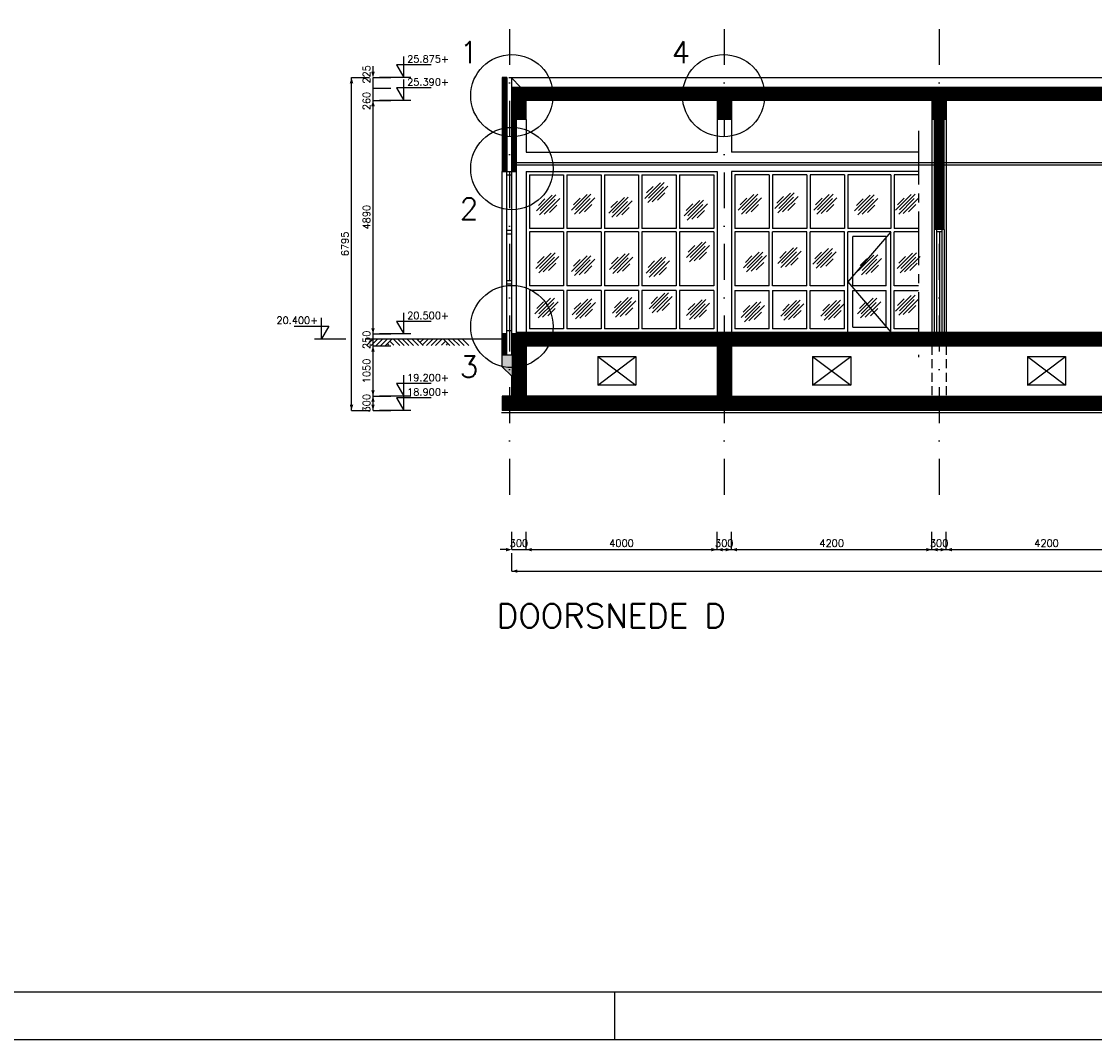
# Model space of a CAD drawing. Extents: x 0 to 118900, y 0 to 84100.
# Tile 1 of 16: x 22471 to 44943, y 0 to 21320. Entities that reach past the tile are written whole.
import ezdxf
from ezdxf.enums import TextEntityAlignment as Align

# ---------------------------------------------------------------- set-up
doc = ezdxf.new("R2010")
doc.units = 0
doc.header["$LTSCALE"] = 60
doc.header["$MEASUREMENT"] = 0
for name, pattern in [('CENTER2', [28.125, 18.75, -3.125, 3.125, -3.125]), ('DASHDOT', [25, 12.5, -6.25, 0, -6.25]), ('HIDDEN2', [4.6875, 3.125, -1.5625])]:
    doc.linetypes.add(name, pattern=pattern)
doc.layers.get('0').update_dxf_attribs({"linetype": 'CONTINUOUS'})
for name, color, linetype in [('AFBREEKLIJN', 8, 'CENTER2'), ('ARCEERKADER', 8, 'CONTINUOUS'), ('BETON', 8, 'CONTINUOUS'), ('CONSTR50', 1, 'CONTINUOUS'), ('GLAS', 8, 'CONTINUOUS'), ('HGTMAAT15', 3, 'CONTINUOUS'), ('KADER', 2, 'CONTINUOUS'), ('LAAG18', 3, 'CONTINUOUS'), ('LAAG25', 4, 'CONTINUOUS'), ('LAAG35', 7, 'CONTINUOUS'), ('LAAG50', 1, 'CONTINUOUS'), ('MAAT15', 3, 'CONTINUOUS'), ('MAAT20', 4, 'CONTINUOUS'), ('STRAMIEN', 3, 'DASHDOT'), ('TXT50', 1, 'CONTINUOUS')]:
    doc.layers.add(name, color=color, linetype=linetype)
doc.styles.add('ROMANS', font='romans')

# ---------------------------------------------------------------- blocks, each defined once
blk = doc.blocks.new('2MAAIVEL')
at = {"linetype": 'Continuous'}
for points in [[(0, 0), (1.41, 1.41)], [(1, 0), (2.41, 1.41)], [(2, 0), (3.41, 1.41)], [(3, 0), (4.41, 1.41)], [(4, 0), (5.41, 1.41)], [(4.7, 0.08), (4.47, 0.31)], [(5.75, 0.08), (4.85, 0.98)], [(7.02, 0), (5.61, 1.41)], [(7.88, 0), (6.47, 1.41)], [(8.88, 0), (7.47, 1.41)], [(9.88, 0), (8.47, 1.41)], [(10.88, 0), (9.47, 1.41)], [(11.88, 0), (10.47, 1.41)], [(10.72, 1.16), (10.98, 1.41)], [(11.22, 0.66), (11.98, 1.41)], [(11.72, 0.16), (12.98, 1.41)], [(12.56, 0), (13.98, 1.41)], [(13.56, 0), (14.98, 1.41)], [(14.43, 0), (15.84, 1.41)], [(15.7, 0.08), (16.6, 0.98)], [(17.45, 0), (16.03, 1.41)], [(16.75, 0.08), (16.97, 0.31)], [(18.45, 0), (17.03, 1.41)], [(19.45, 0), (18.03, 1.41)], [(20.45, 0), (19.03, 1.41)], [(21.45, 0), (20.03, 1.41)]]:
    blk.add_lwpolyline(points, dxfattribs=at)
blk = doc.blocks.new('ZUHMAAT3')
at = {"layer": 'MAAT20'}
for p, q in [((-8.1, 1.75), (-3.3, 1.75)), ((-4.31, 0), (-4.31, 2.93)), ((-3.3, 1.75), (-4.31, 0)), ((-5.26, 0), (-0.92, 0))]:
    blk.add_line(p, q, dxfattribs=at)
blk = doc.blocks.new('ZUDIMEND')
blk.add_line((-800, 0), (-1600, 0))
at = {"color": 3}
blk.add_solid([(0, 0), (-800, -240), (-800, 240)], dxfattribs=at)
blk = doc.blocks.new('ZUDIMTUS')
at = {"color": 3}
blk.add_solid([(0, 0), (-800, -240), (-800, 240)], dxfattribs=at)
blk = doc.blocks.new('ZUHMAAT1')
at = {"layer": 'MAAT20'}
for p, q in [((3.3, 1.75), (4.31, 0)), ((8.1, 1.75), (3.3, 1.75)), ((4.31, 0), (4.31, 2.93)), ((5.26, 0), (0.92, 0))]:
    blk.add_line(p, q, dxfattribs=at)
blk = doc.blocks.new('GLAS')
at = {"layer": 'GLAS'}
for p, q in [((389, 529), (716, 856)), ((567, 781), (429, 643)), ((454, 444), (781, 772)), ((468, 533), (796, 861)), ((548, 459), (875, 786)), ((659, 491), (813, 645))]:
    blk.add_line(p, q, dxfattribs=at)
blk = doc.blocks.new('*X26')
at = {"color": 0}
for p, q in [((32888, 19754), (33000, 19866)), ((32912, 19666), (33112, 19866)), ((33024, 19666), (33224, 19866)), ((33137, 19666), (33337, 19866)), ((33249, 19666), (33449, 19866)), ((33361, 19666), (33561, 19866)), ((33473, 19666), (33673, 19866)), ((33586, 19666), (33786, 19866)), ((33698, 19666), (33898, 19866)), ((33810, 19666), (34010, 19866)), ((33922, 19666), (34122, 19866)), ((34035, 19666), (34235, 19866)), ((34147, 19666), (34347, 19866)), ((34259, 19666), (34459, 19866)), ((34371, 19666), (34571, 19866)), ((34484, 19666), (34684, 19866)), ((34596, 19666), (34796, 19866)), ((34708, 19666), (34908, 19866)), ((34820, 19666), (35020, 19866)), ((34933, 19666), (35133, 19866)), ((35045, 19666), (35245, 19866)), ((35157, 19666), (35357, 19866)), ((35269, 19666), (35469, 19866)), ((35382, 19666), (35582, 19866)), ((35494, 19666), (35694, 19866)), ((35606, 19666), (35806, 19866)), ((35718, 19666), (35918, 19866)), ((35831, 19666), (36031, 19866)), ((35943, 19666), (36143, 19866)), ((36055, 19666), (36255, 19866)), ((36167, 19666), (36367, 19866)), ((36280, 19666), (36480, 19866)), ((36392, 19666), (36592, 19866)), ((36504, 19666), (36704, 19866)), ((36616, 19666), (36816, 19866)), ((36729, 19666), (36929, 19866)), ((36841, 19666), (37041, 19866)), ((36953, 19666), (37138, 19851)), ((37238, 19727), (37378, 19866)), ((37238, 19839), (37265, 19866)), ((37290, 19666), (37490, 19866)), ((37402, 19666), (37602, 19866)), ((37514, 19666), (37714, 19866)), ((37627, 19666), (37827, 19866)), ((37739, 19666), (37939, 19866)), ((37851, 19666), (38051, 19866)), ((37963, 19666), (38163, 19866)), ((38076, 19666), (38276, 19866)), ((38188, 19666), (38388, 19866)), ((38300, 19666), (38500, 19866)), ((38412, 19666), (38612, 19866)), ((38525, 19666), (38725, 19866)), ((38637, 19666), (38837, 19866)), ((38749, 19666), (38949, 19866)), ((38861, 19666), (39061, 19866)), ((38974, 19666), (39174, 19866)), ((39086, 19666), (39286, 19866)), ((39198, 19666), (39398, 19866)), ((39310, 19666), (39510, 19866)), ((39423, 19666), (39623, 19866)), ((39535, 19666), (39735, 19866)), ((39647, 19666), (39847, 19866)), ((39759, 19666), (39959, 19866)), ((39872, 19666), (40072, 19866)), ((39984, 19666), (40184, 19866)), ((40096, 19666), (40296, 19866)), ((40208, 19666), (40408, 19866)), ((40321, 19666), (40521, 19866)), ((40433, 19666), (40633, 19866)), ((40545, 19666), (40745, 19866)), ((40657, 19666), (40857, 19866)), ((40770, 19666), (40970, 19866)), ((40882, 19666), (41082, 19866)), ((40994, 19666), (41194, 19866)), ((41107, 19666), (41307, 19866)), ((41219, 19666), (41419, 19866)), ((41331, 19666), (41531, 19866)), ((41443, 19666), (41638, 19861)), ((41738, 19849), (41756, 19866)), ((41738, 19736), (41868, 19866)), ((41780, 19666), (41980, 19866)), ((41892, 19666), (42092, 19866)), ((42005, 19666), (42205, 19866)), ((42117, 19666), (42317, 19866)), ((42229, 19666), (42429, 19866)), ((42341, 19666), (42541, 19866)), ((42454, 19666), (42654, 19866)), ((42566, 19666), (42766, 19866)), ((42678, 19666), (42878, 19866)), ((42790, 19666), (42990, 19866)), ((42903, 19666), (43103, 19866)), ((43015, 19666), (43215, 19866)), ((43127, 19666), (43327, 19866)), ((43239, 19666), (43439, 19866)), ((43352, 19666), (43552, 19866)), ((43464, 19666), (43664, 19866)), ((43576, 19666), (43776, 19866)), ((43688, 19666), (43888, 19866)), ((43801, 19666), (44001, 19866)), ((43913, 19666), (44113, 19866)), ((44025, 19666), (44225, 19866)), ((44137, 19666), (44337, 19866)), ((44250, 19666), (44450, 19866)), ((44362, 19666), (44562, 19866)), ((44474, 19666), (44674, 19866)), ((44586, 19666), (44786, 19866)), ((44699, 19666), (44899, 19866)), ((44811, 19666), (45011, 19866)), ((44923, 19666), (45123, 19866)), ((45035, 19666), (45235, 19866)), ((45148, 19666), (45348, 19866)), ((45260, 19666), (45460, 19866)), ((45372, 19666), (45572, 19866)), ((45484, 19666), (45684, 19866)), ((45597, 19666), (45797, 19866)), ((45709, 19666), (45909, 19866)), ((45821, 19666), (46021, 19866)), ((45933, 19666), (46133, 19866)), ((46046, 19666), (46188, 19809)), ((37065, 19666), (37138, 19739)), ((41556, 19666), (41638, 19749)), ((46158, 19666), (46188, 19696))]:
    blk.add_line(p, q, dxfattribs=at)

msp = doc.modelspace()

# ---------------------------------------------------------------- linework, layer by layer
at = {"layer": 'AFBREEKLIJN'}
msp.add_line((41257, 19029), (41257, 14289), dxfattribs=at)
at = {"layer": 'ARCEERKADER'}
for points in [[(32888, 19666), (32888, 19866), (37138, 19866), (37138, 19666), (32888, 19666)], [(37238, 19666), (37238, 19866), (41638, 19866), (41638, 19666), (37238, 19666)], [(41738, 19666), (41738, 19866), (46188, 19866), (46188, 19666), (41738, 19666)]]:
    msp.add_lwpolyline(points, dxfattribs=at)
at = {"layer": 'BETON', "color": 4}
for points, const_width in [([(32588, 20146), (32588, 18181)], 100), ([(41688, 16966), (41688, 19266)], 210), ([(32788, 18181), (32788, 19266)], 100), ([(32588, 14339), (32588, 14776)], 100)]:
    msp.add_lwpolyline(points, dxfattribs=dict(at, const_width=const_width))
at = {"layer": 'BETON'}
for points, const_width in [([(45968, 19796), (32738, 19796)], 260), ([(32888, 19266), (32888, 19666)], 300), ([(37188, 19666), (37188, 19266)], 300), ([(41688, 19666), (41688, 19266)], 300), ([(32888, 14339), (32888, 14776)], 300), ([(52638, 14651), (32738, 14651)], 250), ([(32888, 14526), (32888, 13476)], 300), ([(33038, 14651), (37038, 14651)], 250), ([(46038, 13326), (32538, 13326)], 300)]:
    msp.add_lwpolyline(points, dxfattribs=dict(at, const_width=const_width))
at = {"layer": 'BETON', "linetype": 'Continuous', "const_width": 300}
msp.add_lwpolyline([(37188, 14526), (37188, 13476)], dxfattribs=at)
at = {"layer": 'BETON'}
msp.add_solid([(32538, 14339), (32538, 14089), (32738, 14339), (32738, 13889)], dxfattribs=at)
at = {"layer": 'CONSTR50'}
for p, q in [((32738, 19266), (32738, 19926)), ((45968, 19926), (32738, 19926)), ((32888, 19866), (37138, 19866)), ((32888, 19666), (32888, 19866)), ((37138, 19866), (37138, 19666)), ((37238, 19866), (41638, 19866)), ((37238, 19866), (37238, 19666)), ((41638, 19866), (41638, 19666)), ((41738, 19866), (46188, 19866)), ((41738, 19866), (41738, 19666)), ((37138, 19666), (32888, 19666)), ((33038, 19266), (33038, 19666)), ((37038, 19666), (37038, 19266)), ((41638, 19666), (37238, 19666)), ((37338, 19666), (37338, 19266)), ((41538, 19666), (41538, 19266)), ((46188, 19666), (41738, 19666)), ((41838, 19666), (41838, 19266)), ((33038, 19266), (32738, 19266)), ((37338, 19266), (37038, 19266)), ((41838, 19266), (41538, 19266)), ((52638, 14776), (32738, 14776)), ((32738, 14339), (32738, 14776)), ((33038, 14526), (37038, 14526)), ((33038, 14526), (33038, 13476)), ((37338, 14526), (46038, 14526)), ((32538, 14089), (32538, 14339)), ((32538, 14339), (32738, 14339)), ((32538, 14089), (32738, 13889)), ((32738, 13476), (32738, 13889)), ((32738, 13476), (32538, 13476)), ((32538, 13476), (32538, 13176)), ((37038, 13476), (33038, 13476)), ((37338, 13476), (46038, 13476)), ((46038, 13176), (32538, 13176))]:
    msp.add_line(p, q, dxfattribs=at)
at = {"layer": 'CONSTR50', "linetype": 'Continuous'}
for p, q in [((37038, 14526), (37038, 13476)), ((37338, 14526), (37338, 13476))]:
    msp.add_line(p, q, dxfattribs=at)
at = {"layer": 'KADER', "color": 3}
msp.add_line((34900, 0), (34900, 1000), dxfattribs=at)
msp.add_lwpolyline([(0, 0), (118900, 0), (118900, 0), (118900, 84100), (0, 84100)], close=True, dxfattribs=at)
at = {"layer": 'KADER'}
msp.add_lwpolyline([(1000, 1000), (117900, 1000), (117900, 1000), (117900, 83100), (1000, 83100)], close=True, dxfattribs=at)
at = {"layer": 'LAAG18'}
for p, q in [((33038, 19266), (33038, 18581)), ((37038, 19266), (37038, 18581)), ((37338, 19266), (37338, 18581)), ((41538, 19266), (41538, 14776)), ((41838, 19266), (41838, 14776)), ((33038, 18581), (37038, 18581)), ((41257, 18581), (37338, 18581)), ((32838, 18366), (41583, 18366)), ((32838, 18316), (41583, 18316)), ((41793, 18366), (51729, 18366)), ((41793, 18316), (51721, 18316)), ((32538, 14776), (32538, 18181)), ((32638, 14776), (32638, 18181)), ((32638, 18111), (32738, 18111)), ((32738, 14776), (32738, 18181)), ((32838, 14776), (32838, 18181)), ((33038, 18181), (37038, 18181)), ((33038, 18181), (33038, 14776)), ((37038, 18181), (37038, 14776)), ((41257, 18181), (37338, 18181)), ((37338, 18181), (37338, 14776)), ((32638, 16946), (32738, 16946)), ((32638, 16876), (32738, 16876)), ((40678, 16916), (39778, 15866)), ((32638, 15896), (32738, 15896)), ((32638, 15826), (32738, 15826)), ((39778, 15866), (40678, 14816)), ((32638, 14846), (32738, 14846)), ((32838, 14816), (55638, 14816)), ((46038, 13126), (32526, 13126))]:
    msp.add_line(p, q, dxfattribs=at)
at = {"layer": 'LAAG18', "linetype": 'HIDDEN2'}
for p, q in [((41538, 14526), (41538, 13476)), ((41838, 14526), (41838, 13476))]:
    msp.add_line(p, q, dxfattribs=at)
at = {"layer": 'LAAG25'}
for p, q in [((45919, 20136), (32678, 20136)), ((32734, 20136), (32924, 19946)), ((32738, 19926), (32738, 20136)), ((32738, 19946), (45951, 19946)), ((33108, 18111), (33108, 16986)), ((33108, 18111), (33824, 18111)), ((33824, 18111), (33824, 16986)), ((33894, 18111), (33894, 16986)), ((33894, 18111), (34610, 18111)), ((34610, 18111), (34610, 16986)), ((34680, 18111), (34680, 16986)), ((34680, 18111), (35396, 18111)), ((35396, 18111), (35396, 16986)), ((35466, 18111), (35466, 16986)), ((35466, 18111), (36182, 18111)), ((36182, 18111), (36182, 16986)), ((36252, 18111), (36252, 16986)), ((36252, 18111), (36968, 18111)), ((36968, 18111), (36968, 16986)), ((37408, 18111), (37408, 16986)), ((38128, 18111), (37408, 18111)), ((38128, 18111), (38128, 16986)), ((38198, 18111), (38198, 16986)), ((38918, 18111), (38198, 18111)), ((38918, 18111), (38918, 16986)), ((38988, 18111), (38988, 16986)), ((39708, 18111), (38988, 18111)), ((39708, 18111), (39708, 16986)), ((39778, 18111), (39778, 16986)), ((40678, 18111), (39778, 18111)), ((40678, 18111), (40678, 16986)), ((40748, 18111), (40748, 16986)), ((41257, 18111), (40748, 18111)), ((33824, 16986), (33108, 16986)), ((33824, 16916), (33108, 16916)), ((33108, 16916), (33108, 15786)), ((33824, 16916), (33824, 15786)), ((34610, 16986), (33894, 16986)), ((34610, 16916), (33894, 16916)), ((33894, 16916), (33894, 15786)), ((34610, 16916), (34610, 15786)), ((35396, 16986), (34680, 16986)), ((34680, 16916), (34680, 15786)), ((35396, 16916), (34680, 16916)), ((35396, 16916), (35396, 15786)), ((36182, 16986), (35466, 16986)), ((36182, 16916), (35466, 16916)), ((35466, 16916), (35466, 15786)), ((36182, 16916), (36182, 15786)), ((36968, 16986), (36252, 16986)), ((36968, 16916), (36252, 16916)), ((36252, 16916), (36252, 15786)), ((36968, 16916), (36968, 15786)), ((38128, 16986), (37408, 16986)), ((37408, 16916), (37408, 15786)), ((38128, 16916), (37408, 16916)), ((38128, 15786), (38128, 16916)), ((38918, 16986), (38198, 16986)), ((38198, 15786), (38198, 16916)), ((38918, 16916), (38198, 16916)), ((38918, 15786), (38918, 16916)), ((39708, 16986), (38988, 16986)), ((38988, 15786), (38988, 16916)), ((39708, 16916), (38988, 16916)), ((39708, 15786), (39708, 16916)), ((40678, 16986), (39778, 16986)), ((39778, 14816), (39778, 16916)), ((40678, 16916), (39778, 16916)), ((40678, 14816), (40678, 16916)), ((41257, 16986), (40748, 16986)), ((41257, 16916), (40748, 16916)), ((40748, 15786), (40748, 16916)), ((41583, 16966), (41583, 14776)), ((41633, 16966), (41633, 14776)), ((41743, 16916), (41633, 16916)), ((41693, 16916), (41693, 14816)), ((41743, 16966), (41743, 14776)), ((41793, 16966), (41793, 14776)), ((40578, 16816), (39878, 16816)), ((39878, 15786), (39878, 16816)), ((40578, 15786), (40578, 16816)), ((33824, 15786), (33108, 15786)), ((34610, 15786), (33894, 15786)), ((35396, 15786), (34680, 15786)), ((36182, 15786), (35466, 15786)), ((36968, 15786), (36252, 15786)), ((38128, 15786), (37408, 15786)), ((38918, 15786), (38198, 15786)), ((39708, 15786), (38988, 15786)), ((40578, 15786), (39878, 15786)), ((41257, 15786), (40748, 15786)), ((33824, 15686), (33108, 15686)), ((33108, 15686), (33108, 14886)), ((33824, 15686), (33824, 14886)), ((33894, 15686), (33894, 14886)), ((34610, 15686), (33894, 15686)), ((34610, 15686), (34610, 14886)), ((35396, 15686), (34680, 15686)), ((34680, 15686), (34680, 14886)), ((35396, 15686), (35396, 14886)), ((36182, 15686), (35466, 15686)), ((35466, 15686), (35466, 14886)), ((36182, 15686), (36182, 14886)), ((36968, 15686), (36252, 15686)), ((36252, 15686), (36252, 14886)), ((36968, 15686), (36968, 14886)), ((37408, 15686), (38128, 15686)), ((37408, 15686), (37408, 14886)), ((38128, 14886), (38128, 15686)), ((38198, 15686), (38198, 14886)), ((38198, 15686), (38918, 15686)), ((38918, 14886), (38918, 15686)), ((38988, 14886), (38988, 15686)), ((38988, 15686), (39708, 15686)), ((39708, 14886), (39708, 15686)), ((39878, 15686), (40578, 15686)), ((39878, 14916), (39878, 15686)), ((40578, 14916), (40578, 15686)), ((40748, 14886), (40748, 15686)), ((40748, 15686), (41257, 15686)), ((33824, 14886), (33108, 14886)), ((34610, 14886), (33894, 14886)), ((35396, 14886), (34680, 14886)), ((36182, 14886), (35466, 14886)), ((36968, 14886), (36252, 14886)), ((38128, 14886), (37408, 14886)), ((38918, 14886), (38198, 14886)), ((39708, 14886), (38988, 14886)), ((39878, 14916), (40578, 14916)), ((41257, 14886), (40748, 14886)), ((29667, 14676), (32330, 14676)), ((29805, 14676), (32538, 14676)), ((34538, 14301), (35338, 14301)), ((34538, 13701), (35338, 14301)), ((34538, 14301), (35338, 13701)), ((39038, 14301), (39838, 13701)), ((39038, 13701), (39838, 14301)), ((39038, 14301), (39838, 14301)), ((43538, 14301), (44338, 13701)), ((43538, 13701), (44338, 14301)), ((43538, 14301), (44338, 14301)), ((35338, 13701), (34538, 13701)), ((39838, 13701), (39038, 13701)), ((44338, 13701), (43538, 13701))]:
    msp.add_line(p, q, dxfattribs=at)
at = {"layer": 'LAAG25', "linetype": 'Continuous'}
for p, q in [((34538, 14301), (34538, 13701)), ((35338, 14301), (35338, 13701)), ((39038, 14301), (39038, 13701)), ((39838, 14301), (39838, 13701)), ((43538, 14301), (43538, 13701)), ((44338, 14301), (44338, 13701))]:
    msp.add_line(p, q, dxfattribs=at)
at = {"layer": 'LAAG35'}
for p, q in [((32538, 20146), (32538, 18181)), ((32638, 20146), (32538, 20146)), ((32638, 20146), (32638, 18181)), ((32738, 18181), (32738, 19426)), ((32838, 18181), (32838, 19266)), ((41583, 19266), (41583, 16966)), ((41793, 16966), (41793, 19266)), ((32538, 18181), (32838, 18181)), ((41793, 16966), (41583, 16966)), ((32538, 14339), (32538, 14776)), ((32638, 14776), (32538, 14776)), ((32638, 14339), (32638, 14776))]:
    msp.add_line(p, q, dxfattribs=at)
at = {"layer": 'MAAT15'}
for p, q in [((29383, 13176), (29383, 20146)), ((29383, 20146), (29758, 20146)), ((29833, 19926), (29833, 20146)), ((29833, 20146), (30208, 20146)), ((29833, 19666), (29833, 19926)), ((29833, 19926), (30208, 19926)), ((29833, 14776), (29833, 19666)), ((29833, 19666), (30208, 19666)), ((29833, 14526), (29833, 14776)), ((29833, 14776), (30208, 14776)), ((29833, 13476), (29833, 14526)), ((29833, 14526), (30208, 14526)), ((29833, 13176), (29833, 13476)), ((29833, 13476), (30208, 13476)), ((29383, 13176), (29758, 13176)), ((29833, 13176), (30208, 13176)), ((32738, 10259), (32738, 10634)), ((33038, 10259), (33038, 10634)), ((37038, 10259), (37038, 10634)), ((37338, 10259), (37338, 10634)), ((41538, 10259), (41538, 10634)), ((41838, 10259), (41838, 10634)), ((32738, 10259), (33038, 10259)), ((32738, 9809), (32738, 10184)), ((33038, 10259), (37038, 10259)), ((37038, 10259), (37338, 10259)), ((37338, 10259), (41538, 10259)), ((41538, 10259), (41838, 10259)), ((41838, 10259), (46038, 10259)), ((32738, 9809), (80938, 9809))]:
    msp.add_line(p, q, dxfattribs=at)
at = {"layer": 'STRAMIEN'}
for p, q in [((32688, 36161), (32688, 11153)), ((37188, 36161), (37188, 11118)), ((41688, 36161), (41688, 11153))]:
    msp.add_line(p, q, dxfattribs=at)
at = {"layer": 'TXT50'}
for centre in [(32742, 19766), (37176, 19766), (32742, 18240), (32742, 14932)]:
    msp.add_circle(centre, 862, dxfattribs=at)

# ---------------------------------------------------------------- block references
at = {"layer": 'HGTMAAT15', "xscale": 150, "yscale": 150, "zscale": 150}
for name, p in [('ZUHMAAT1', (29833, 20146)), ('ZUHMAAT1', (29833, 19666)), ('ZUHMAAT3', (29400, 14676)), ('ZUHMAAT1', (29833, 14776)), ('ZUHMAAT1', (29833, 13476)), ('ZUHMAAT1', (29833, 13176))]:
    msp.add_blockref(name, p, dxfattribs=at)
at = {"layer": 'LAAG18'}
for name, p in [('*X26', (0, 0)), ('GLAS', (35134, 17085)), ('GLAS', (32867, 16825)), ('GLAS', (33602, 16840)), ('GLAS', (34383, 16779)), ('GLAS', (35961, 16718)), ('GLAS', (37094, 16840)), ('GLAS', (37860, 16871)), ('GLAS', (38672, 16840)), ('GLAS', (39530, 16825)), ('GLAS', (40387, 16840)), ('GLAS', (36007, 15845)), ('GLAS', (32851, 15615)), ('GLAS', (33602, 15554)), ('GLAS', (34398, 15600)), ('GLAS', (37201, 15630)), ('GLAS', (37921, 15722)), ('GLAS', (38657, 15707)), ('GLAS', (39606, 15569)), ('GLAS', (40418, 15615)), ('GLAS', (35164, 15523)), ('GLAS', (32836, 14666)), ('GLAS', (33617, 14650)), ('GLAS', (34460, 14681)), ('GLAS', (35226, 14773)), ('GLAS', (39591, 14666)), ('GLAS', (40387, 14727)), ('GLAS', (36007, 14635)), ('GLAS', (37156, 14589)), ('GLAS', (37983, 14620)), ('GLAS', (38825, 14620))]:
    msp.add_blockref(name, p, dxfattribs=at)
at = {"layer": 'LAAG25', "xscale": 100, "yscale": 100, "zscale": 100}
msp.add_blockref('2MAAIVEL', (29696, 14535), dxfattribs=at)
at = {"layer": 'MAAT15', "xscale": 0.15, "yscale": 0.15, "zscale": 0.15}
for name, p, rotation in [('ZUDIMEND', (29833, 20146), 270), ('ZUDIMTUS', (29383, 20146), 90), ('ZUDIMTUS', (29833, 19666), 90), ('ZUDIMTUS', (29833, 14776), 270), ('ZUDIMTUS', (29833, 14526), 90), ('ZUDIMTUS', (29833, 13476), 270), ('ZUDIMTUS', (29383, 13176), 270), ('ZUDIMTUS', (29833, 13476), 90), ('ZUDIMTUS', (29833, 13176), 270), ('ZUDIMTUS', (33038, 10259), 180), ('ZUDIMTUS', (37038, 10259), 180), ('ZUDIMTUS', (37338, 10259), 180), ('ZUDIMTUS', (41538, 10259), 180), ('ZUDIMTUS', (41838, 10259), 180), ('ZUDIMTUS', (32738, 9809), 180)]:
    msp.add_blockref(name, p, dxfattribs=dict(at, rotation=rotation))
for name, p in [('ZUDIMEND', (32738, 10259)), ('ZUDIMTUS', (37038, 10259)), ('ZUDIMTUS', (37338, 10259)), ('ZUDIMTUS', (41538, 10259)), ('ZUDIMTUS', (41838, 10259))]:
    msp.add_blockref(name, p, dxfattribs=at)

# ---------------------------------------------------------------- texts
at = {"layer": 'HGTMAAT15', "style": 'ROMANS'}
for s, p in [('25.875+', (30548, 20457)), ('25.390+', (30548, 19977)), ('20.500+', (30548, 15087)), ('19.200+', (30548, 13787)), ('18.900+', (30548, 13487))]:
    msp.add_text(s, height=150, dxfattribs=at).set_placement(p)
msp.add_text('20.400+', height=150, dxfattribs=at).set_placement((28685, 14988), align=Align.RIGHT)
at = {"layer": 'LAAG50', "style": 'ROMANS'}
msp.add_text('DOORSNEDE D', height=500, dxfattribs=at).set_placement((32425, 8623))
at = {"layer": 'MAAT15', "style": 'ROMANS'}
for s, p in [('225', (29773, 20212)), ('260', (29773, 19654)), ('4890', (29773, 17221)), ('6795', (29323, 16661)), ('250', (29773, 14651)), ('1050', (29773, 14001)), ('300', (29773, 13326))]:
    msp.add_text(s, height=150, rotation=90, dxfattribs=at).set_placement(p, align=Align.CENTER)
for s, p in [('300', (32888, 10319)), ('4000', (35038, 10319)), ('300', (37188, 10319)), ('4200', (39438, 10319)), ('300', (41688, 10319)), ('4200', (43938, 10319))]:
    msp.add_text(s, height=150, dxfattribs=at).set_placement(p, align=Align.CENTER)
at = {"layer": 'TXT50', "style": 'ROMANS'}
for s, p in [('1', (31652, 20449)), ('4', (36086, 20449)), ('2', (31652, 17173)), ('3', (31652, 13865))]:
    msp.add_text(s, height=450, dxfattribs=at).set_placement(p)

doc.saveas('drawing.dxf')
